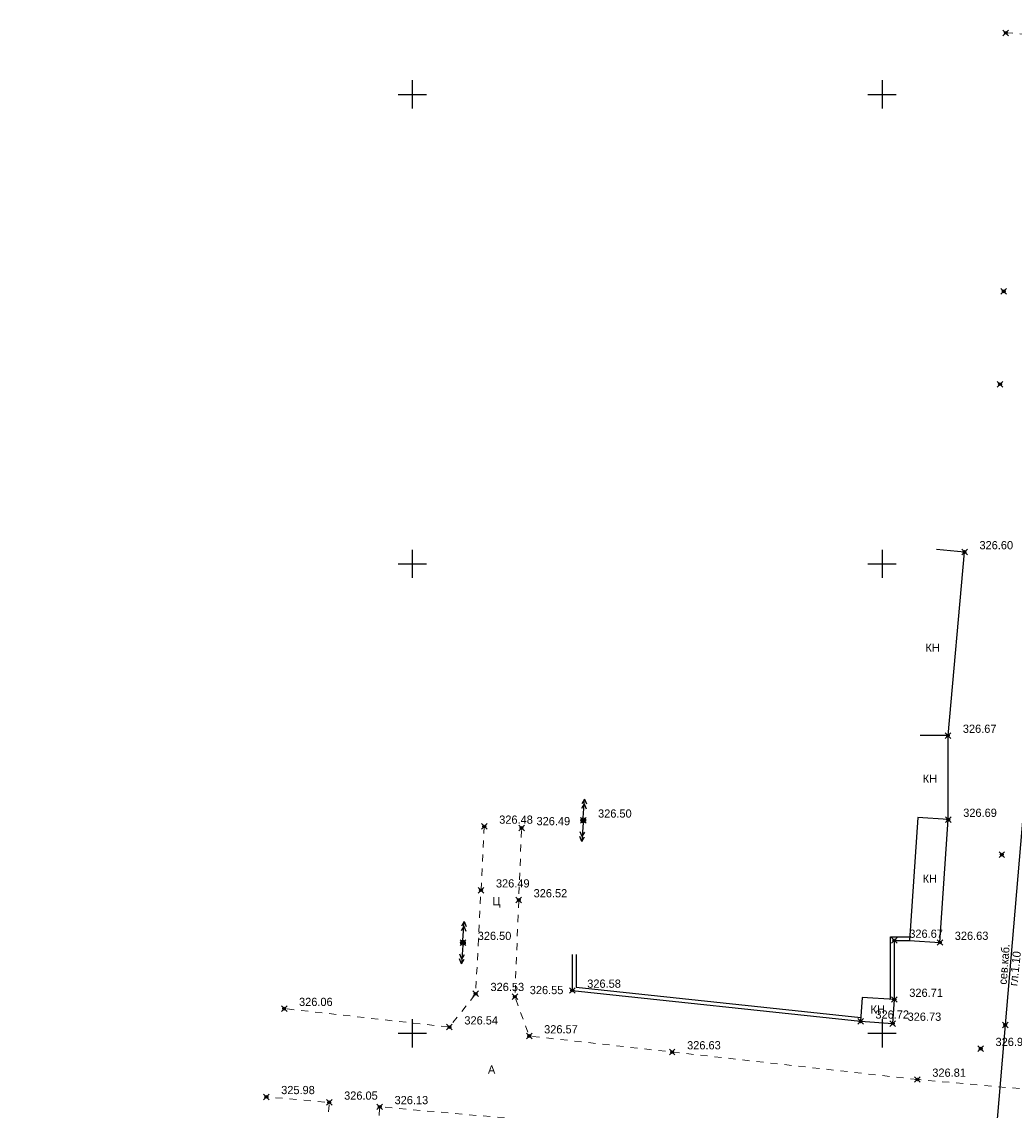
# Model space of a CAD drawing. Header units: metres. Extents: x 703615 to 712205, y 4306166 to 4311183.
# Tile 248 of 256: x 708137 to 708243, y 4309923 to 4310039. Entities that reach past the tile are written whole.
import ezdxf

# ---------------------------------------------------------------- set-up
doc = ezdxf.new("R2010")
doc.units = ezdxf.units.M
doc.header["$LTSCALE"] = 0.5
doc.header["$PDMODE"] = 35
doc.header["$PDSIZE"] = 0.3
doc.linetypes.add('Auto_Street_NotBorder_Line_m1', pattern=[3, 1.5, -1.5])
doc.linetypes.add('ДОРОГИ_СТРОЯЩ', pattern=[9, 8, -1])
for name, color, linetype in [('(001) Сетка', 92, 'Continuous'), ('(004) Точки рельефа', 7, 'Continuous'), ('(007) Здания', 7, 'Continuous'), ('(019) Связь', 3, 'ИК_КАБ_СВЯЗИ'), ('(022) Возд. Линии', 7, 'Continuous'), ('(025) Дорога', 7, 'Continuous'), ('(040) Ограда', 7, 'Continuous')]:
    doc.layers.add(name, color=color, linetype=linetype)
doc.layers.add('AUTO#_ROADS_EXIST_L', color=7, linetype='Continuous', lineweight=15, true_color=0x000000)
doc.styles.add('BM-431', font='txt')
doc.styles.add('D-431', font='txt')
doc.styles.add('P-131', font='txt')
doc.styles.get("Standard").update_dxf_attribs({"font": 'times.ttf'})
doc.linetypes.add('ИК_КАБ_СВЯЗИ', pattern='A,4,["o",Standard,S=0.5,R=0,X=0,Y=-0.125],4,-2', length=10)
doc.linetypes.add('ОГРАДА_ГЛИН', pattern='A,4,["|",Standard,S=0.8,R=0,X=0,Y=-0.8],0.5,["|",Standard,S=0.8,R=0,X=0,Y=-0.8],3.5', length=8)

# ---------------------------------------------------------------- blocks, each defined once
blk = doc.blocks.new('strela1')
at = {"layer": '(022) Возд. Линии'}
for p, q in [((-2, 0), (-1.5, 0.25)), ((0, 0), (-2, 0)), ((-2, 0), (-1.5, -0.25)), ((-1.5, 0), (-1, 0.25)), ((-1.5, 0), (-1, -0.25))]:
    blk.add_line(p, q, dxfattribs=at)
blk = doc.blocks.new('strela2')
at = {"layer": '(022) Возд. Линии'}
for p, q in [((0, 0), (2, 0)), ((1.5, 0), (1, 0.25)), ((1.5, 0), (1, -0.25)), ((2, 0), (1.5, 0.25)), ((2, 0), (1.5, -0.25))]:
    blk.add_line(p, q, dxfattribs=at)
blk = doc.blocks.new('STOLB')
at = {"layer": '(022) Возд. Линии'}
blk.add_circle((0, 0), 0.25, dxfattribs=at)
blk = doc.blocks.new('Setka')
at = {"layer": '(001) Сетка'}
for p, q in [((0, 1.5), (0, -1.5)), ((-1.5, 0), (1.5, 0))]:
    blk.add_line(p, q, dxfattribs=at)

msp = doc.modelspace()

# ---------------------------------------------------------------- linework, layer by layer
at = {"layer": '(007) Здания', "flags": 128}
for points in [[(708235.51, 4309963.11), (708237.24, 4309982.66), (708234.25, 4309982.93)], [(708235.51, 4309954.16), (708235.51, 4309963.11), (708232.51, 4309963.11)]]:
    msp.add_lwpolyline(points, dxfattribs=at)
at = {"layer": '(007) Здания'}
for points in [[(708231.38, 4309941.29), (708234.62, 4309941.07), (708235.51, 4309954.16), (708232.27, 4309954.38)], [(708226.17, 4309932.68), (708229.6, 4309932.44), (708229.77, 4309935), (708226.34, 4309935.23)]]:
    msp.add_lwpolyline(points, close=True, dxfattribs=at)
at = {"layer": '(019) Связь', "elevation": 324.81, "flags": 128}
msp.add_lwpolyline([(708317.15, 4310791), (708301.02, 4310609.69), (708256.74, 4310111.97), (708241.57, 4309932.29), (708189.21, 4309312.33), (708166.33, 4308981.07), (708160.32, 4308915.54), (708146.62, 4308758.23), (708137.03, 4308632.5), (708137.03, 4308632.5), (708137.03, 4308632.5), (708136.9, 4308567.22), (708136.89, 4308563.9)], dxfattribs=at)
at = {"layer": '(040) Ограда', "linetype": 'ОГРАДА_ГЛИН', "flags": 128}
for points in [[(708229.37, 4309935), (708229.37, 4309941.69), (708231.38, 4309941.69)], [(708195.89, 4309939.79), (708195.89, 4309936.32), (708226.21, 4309933.07)]]:
    msp.add_lwpolyline(points, dxfattribs=at)
at = {"layer": '(040) Ограда', "flags": 128}
for points in [[(708229.77, 4309935), (708229.77, 4309941.29), (708231.38, 4309941.29)], [(708195.49, 4309939.79), (708195.49, 4309935.96), (708226.17, 4309932.68)]]:
    msp.add_lwpolyline(points, dxfattribs=at)
at = {"color": 0, "linetype": 'ByBlock', "lineweight": -2, "transparency": 16777216}
for p in [(708241.63, 4310037.95, 326.37), (708241.41, 4310010.43, 326.5), (708241.02, 4310000.53, 326.55), (708237.24, 4309982.66, 326.6), (708235.47, 4309963.11, 326.67), (708196.65, 4309954.09, 326.5), (708235.51, 4309954.16, 326.69), (708186.12, 4309953.43, 326.48), (708190.09, 4309953.27, 326.49), (708241.21, 4309950.43, 326.75), (708185.77, 4309946.64, 326.49), (708189.79, 4309945.6, 326.52), (708183.84, 4309941.05, 326.5), (708229.77, 4309941.29, 326.67), (708234.62, 4309941.07, 326.63), (708185.2, 4309935.61, 326.53), (708189.38, 4309935.29, 326.55), (708195.49, 4309935.96, 326.58), (708164.82, 4309934.03, 326.06), (708229.77, 4309935, 326.71), (708182.41, 4309932.06, 326.54), (708226.17, 4309932.68, 326.72), (708229.6, 4309932.44, 326.73), (708241.57, 4309932.29, 326.68), (708190.91, 4309931.11, 326.57), (708206.12, 4309929.4, 326.63), (708238.96, 4309929.76, 326.93), (708232.23, 4309926.48, 326.81), (708162.92, 4309924.63, 325.98), (708169.61, 4309924.04, 326.05), (708174.99, 4309923.57, 326.13)]:
    msp.add_point(p, dxfattribs=at)
at = {"layer": 'AUTO#_ROADS_EXIST_L', "linetype": 'Auto_Street_NotBorder_Line_m1', "lineweight": 15, "flags": 128}
for points in [[(708241.63, 4310037.95), (708264.58, 4310036.57), (708270.34, 4310033.36), (708266.78, 4309996.35), (708263.3, 4309953.7), (708261.48, 4309932.24), (708255.87, 4309928.5), (708249.03, 4309924.98), (708232.23, 4309926.48)], [(708186.12, 4309953.43), (708185.2, 4309935.61), (708182.41, 4309932.06), (708164.82, 4309934.03)], [(708232.23, 4309926.48), (708190.91, 4309931.11), (708189.38, 4309935.29), (708190.1, 4309953.5)], [(708168.32, 4309905.06), (708169.61, 4309924.04), (708162.92, 4309924.63)], [(708231.32, 4309916.27), (708191, 4309922.15), (708174.99, 4309923.57), (708173.7, 4309904.69)]]:
    msp.add_lwpolyline(points, dxfattribs=at)

# ---------------------------------------------------------------- block references
at = {"layer": '(001) Сетка'}
for p in [(708178.46, 4310031.4), (708228.46, 4310031.4), (708178.46, 4309981.4), (708228.46, 4309981.4), (708178.46, 4309931.4), (708228.46, 4309931.4)]:
    msp.add_blockref('Setka', p, dxfattribs=at)
at = {"layer": '(022) Возд. Линии'}
for name, p, rotation in [('strela1', (708196.66, 4309954.34), 266.4899034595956), ('strela2', (708196.63, 4309953.84), 266.4344017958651), ('strela1', (708183.85, 4309941.3), 266.4899034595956), ('strela2', (708183.82, 4309940.8), 266.4344017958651)]:
    msp.add_blockref(name, p, dxfattribs=dict(at, rotation=rotation))
for p in [(708196.65, 4309954.09), (708183.84, 4309941.05)]:
    msp.add_blockref('STOLB', p, dxfattribs=at)

# ---------------------------------------------------------------- texts
at = {"layer": '(004) Точки рельефа', "style": 'D-431'}
for s, p in [('326.60', (708238.83, 4309982.95, 326.6)), ('326.67', (708237.06, 4309963.4, 326.67)), ('326.50', (708198.23, 4309954.37, 326.5)), ('326.69', (708237.1, 4309954.45, 326.69)), ('326.48', (708187.71, 4309953.72, 326.48)), ('326.49', (708191.68, 4309953.56, 326.49)), ('326.49', (708187.36, 4309946.93, 326.49)), ('326.52', (708191.37, 4309945.88, 326.52)), ('326.67', (708231.36, 4309941.57, 326.67)), ('326.50', (708185.42, 4309941.34, 326.5)), ('326.63', (708236.2, 4309941.35, 326.63)), ('326.53', (708186.78, 4309935.9, 326.53)), ('326.58', (708197.08, 4309936.25, 326.58)), ('326.55', (708190.96, 4309935.57, 326.55)), ('326.71', (708231.36, 4309935.28, 326.71)), ('326.06', (708166.4, 4309934.31, 326.06)), ('326.54', (708184, 4309932.34, 326.54)), ('326.72', (708227.75, 4309932.96, 326.72)), ('326.73', (708231.18, 4309932.73, 326.73)), ('326.57', (708192.49, 4309931.39, 326.57)), ('326.93', (708240.54, 4309930.05, 326.93)), ('326.63', (708207.71, 4309929.69, 326.63)), ('326.81', (708233.81, 4309926.77, 326.81)), ('325.98', (708164.5, 4309924.92, 325.98)), ('326.05', (708171.2, 4309924.33, 326.05)), ('326.13', (708176.57, 4309923.85, 326.13))]:
    msp.add_text(s, height=0.875, dxfattribs=at).set_placement(p)
at = {"layer": '(007) Здания', "style": 'P-131'}
for p in [(708233.08, 4309972.03), (708232.79, 4309958.08), (708232.78, 4309947.43), (708227.23, 4309933.5)]:
    msp.add_text('КН', height=0.88, dxfattribs=at).set_placement(p)
at = {"layer": '(019) Связь', "color": 0, "linetype": 'Continuous', "style": 'D-431'}
for s, rotation, p in [('сев.каб.', 85.462, (708241.72, 4309936.56)), ('гл.1.10', 83.7495, (708242.85, 4309936.4))]:
    msp.add_text(s, height=0.875, rotation=rotation, dxfattribs=at).set_placement(p)
at = {"layer": '(025) Дорога', "linetype": 'ДОРОГИ_СТРОЯЩ', "style": 'BM-431'}
for s, p in [('Ц', (708186.98, 4309945.04)), ('A', (708186.51, 4309927.1))]:
    msp.add_text(s, height=0.875, dxfattribs=at).set_placement(p)

doc.saveas('drawing.dxf')
